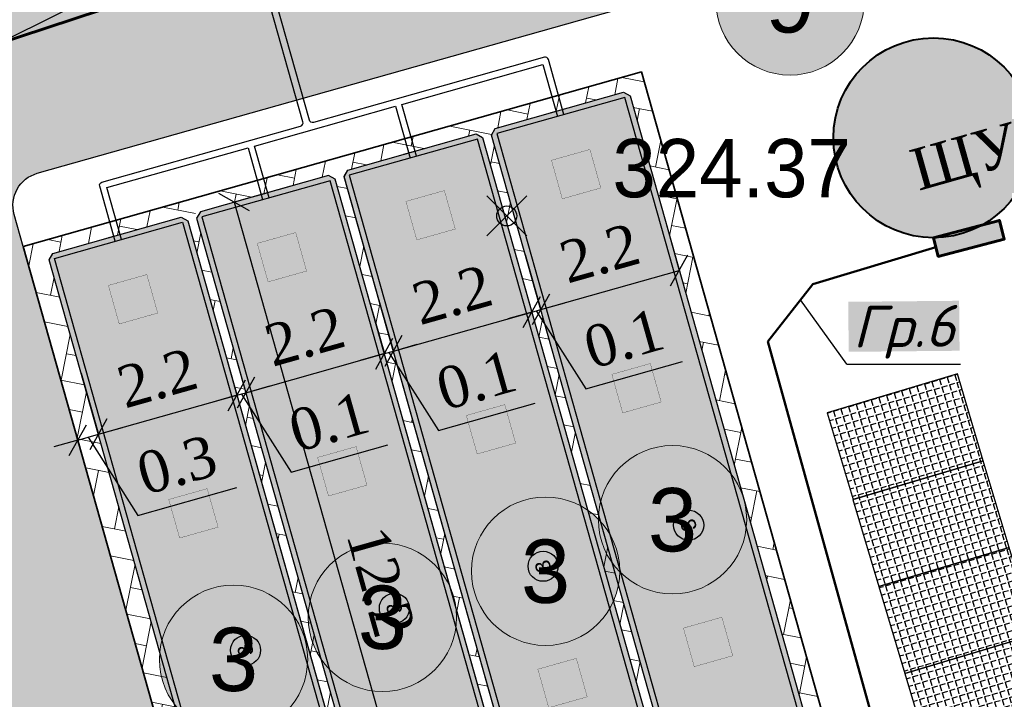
# Model space of a CAD drawing. Header units: metres. Extents: x 703615 to 712205, y 4306166 to 4311183.
# Tile 40 of 256: x 707217 to 707232, y 4306729 to 4306739. Entities that reach past the tile are written whole.
import ezdxf
from ezdxf.enums import TextEntityAlignment as Align

# ---------------------------------------------------------------- set-up
doc = ezdxf.new("R2010")
doc.units = ezdxf.units.M
doc.header["$LTSCALE"] = 0.5
doc.header["$PDMODE"] = 35
doc.header["$PDSIZE"] = 0.3
for name, color, linetype in [('(004) Точки рельефа', 7, 'Continuous'), ('(035) Откосы', 7, 'Continuous'), ('Номер пп.', 250, 'Continuous')]:
    doc.layers.add(name, color=color, linetype=linetype)
for name, color, linetype, lineweight in [('1轮廓实线层', 7, 'Continuous', 18), ('ПЛАНИРОВКА', 7, 'Continuous', 5), ('尺寸线层', 3, 'Continuous', 18), ('粗实线层', 7, 'Continuous', 35), ('金属管件', 2, 'Continuous', 18)]:
    doc.layers.add(name, color=color, linetype=linetype, lineweight=lineweight)
doc.layers.add('штрих ПРОЕЗДЫ', color=7, linetype='Continuous', true_color=0x415676)
doc.styles.add('ARIAL', font='arial.ttf', dxfattribs={"height": 1.75})
doc.styles.add('D-431', font='txt')
doc.styles.get("Standard").update_dxf_attribs({"font": 'times.ttf'})
doc.styles.add('X_ISO', font='isocpeui.ttf')
doc.styles.add('Юлия', font='arial.ttf')
doc.styles.add('宋体', font='arial.ttf')
doc.dimstyles.new('300', dxfattribs={"dimscale": 0.5, "dimtxt": 1.25, "dimasz": 0.75, "dimexe": 0, "dimexo": 0, "dimgap": 0.5, "dimtad": 1, "dimdec": 1, "dimzin": 0, "dimdsep": 46, "dimtxsty": 'Standard', "dimblk": 'OBLIQUE', "dimcen": 0, "dimclrd": 256, "dimclre": 256, "dimclrt": 256, "dimadec": 1, "dimazin": 0, "dimtfac": 1, "dimtdec": 1, "dimtofl": 0, "dimtmove": 0, "dimatfit": 3, "dimfxl": 3, "dimtfill": 2, "dimtfillclr": 7, "dimtolj": 1, "dimtzin": 0, "dimlwd": 25, "dimlwe": -1, "dimarcsym": 0})

# ---------------------------------------------------------------- blocks, each defined once
blk = doc.blocks.new('rdfdghjjhg')
at = {"layer": '金属管件', "color": 143, "lineweight": 30, "true_color": 0x7aafdf}
for points in [[(-4.3, 6.49), (-3.442, 6.49, -0.414214), (-3.392, 6.44), (-3.392, 3.341, 0.414214), (-3.342, 3.291), (1.051, 3.291)], [(-4.3, -0.51), (-3.442, -0.51, 0.414214), (-3.392, -0.46), (-3.392, 3.141, -0.414214), (-3.342, 3.191), (1.051, 3.191)]]:
    blk.add_lwpolyline(points, format="xyb", dxfattribs=at)
for points in [[(-4.3, 6.39), (-3.492, 6.39), (-3.492, 4.19), (-4.3, 4.19)], [(-4.3, 4.09), (-3.492, 4.09), (-3.492, 1.89), (-4.3, 1.89)], [(-4.3, 1.79), (-3.492, 1.79), (-3.492, -0.41), (-4.3, -0.41)]]:
    blk.add_lwpolyline(points, dxfattribs=at)
blk = doc.blocks.new('sdgdhjk')
at = {"ltscale": 2}
for p, q in [((12.08, 8.027), (12.08, 7.874)), ((12.08, 8.027), (12.08, 7.874)), ((12.08, 5.727), (12.08, 5.574)), ((12.08, 5.727), (12.08, 5.574)), ((12.08, 3.427), (12.08, 3.274)), ((12.08, 3.427), (12.08, 3.274)), ((12.08, 1.127), (12.08, 0.974)), ((12.08, 1.127), (12.08, 0.974))]:
    blk.add_line(p, q, dxfattribs=at)
for points in [[(-0.08, 6.9), (-0.08, 8.9), (0, 8.98), (12, 8.98), (12.08, 8.9), (12.08, 6.9), (12, 6.82), (0, 6.82)], [(0, 8.9), (12, 8.9), (12, 6.9), (0, 6.9)], [(-0.08, 6.6), (-0.08, 4.6), (0, 4.52), (12, 4.52), (12.08, 4.6), (12.08, 6.6), (12, 6.68), (0, 6.68)], [(12.08, 4.3), (12.08, 2.3), (12, 2.22), (0, 2.22), (-0.08, 2.3), (-0.08, 4.3), (0, 4.38), (12, 4.38)], [(0, 4.3), (0, 2.3), (12, 2.3), (12, 4.3)], [(12.08, 2), (12.08, 0), (12, -0.08), (0, -0.08), (-0.08, 0), (-0.08, 2), (0, 2.08), (12, 2.08)], [(12, 2), (0, 2), (0, 0), (12, 0)]]:
    blk.add_lwpolyline(points, close=True)
at = {"color": 0, "ltscale": 10, "const_width": 0.0035}
for points in [[(8.054, 8.229), (8.054, 7.629), (7.454, 7.629), (7.454, 8.229)], [(11.391, 8.229), (11.391, 7.629), (10.791, 7.629), (10.791, 8.229)], [(8.054, 5.907), (8.054, 5.307), (7.454, 5.307), (7.454, 5.907)], [(11.391, 5.907), (11.391, 5.307), (10.791, 5.307), (10.791, 5.907)], [(4.099, 3.588), (4.099, 2.988), (3.499, 2.988), (3.499, 3.588)], [(8.054, 3.588), (8.054, 2.988), (7.454, 2.988), (7.454, 3.588)], [(11.391, 3.588), (11.391, 2.988), (10.791, 2.988), (10.791, 3.588)], [(4.099, 1.318), (4.099, 0.718), (3.499, 0.718), (3.499, 1.318)], [(8.054, 1.318), (8.054, 0.718), (7.454, 0.718), (7.454, 1.318)], [(11.391, 1.318), (11.391, 0.718), (10.791, 0.718), (10.791, 1.318)]]:
    blk.add_lwpolyline(points, close=True, dxfattribs=at)
blk.add_lwpolyline([(0, 4.6), (0, 6.6), (0, 4.6), (12, 4.6), (12, 6.6), (0, 6.6)])
at = {"layer": '1轮廓实线层'}
for p, q in [((12.08, 7.874), (12.08, 8.027)), ((12.08, 7.874), (12.08, 8.027)), ((12.08, 5.574), (12.08, 5.727)), ((12.08, 5.574), (12.08, 5.727)), ((12.08, 3.274), (12.08, 3.427)), ((12.08, 3.274), (12.08, 3.427)), ((12.08, 0.974), (12.08, 1.127)), ((12.08, 0.974), (12.08, 1.127))]:
    blk.add_line(p, q, dxfattribs=at)
at = {"layer": '尺寸线层', "color": 240, "lineweight": 30, "true_color": 0xed1f24}
for centre in [(5.564, 7.734), (5.564, 5.412), (5.564, 3.093), (5.564, 0.823)]:
    blk.add_circle(centre, 0.226, dxfattribs=at)
at = {"layer": '尺寸线层', "color": 240, "lineweight": 30, "true_color": 0xed1f24, "char_height": 0.225, "attachment_point": 5, "style": '宋体'}
for insert in [(5.564, 7.735), (5.564, 5.413), (5.564, 3.094), (5.564, 0.823)]:
    blk.add_mtext('3', dxfattribs=dict(at, insert=insert))
blk = doc.blocks.new('нум1')
at = {"layer": 'Номер пп.', "ltscale": 100, "true_color": 0xffffff}
h = blk.add_hatch(color=7, dxfattribs=at)
edge = h.paths.add_edge_path()
edge.add_arc((0, 0), 3.515, 0, 360)
at = {"layer": 'Номер пп.', "color": 18, "lineweight": 15, "true_color": 0x000000}
blk.add_circle((0, 0), 3.515, dxfattribs=at)
at = {"layer": 'Номер пп.', "color": 0, "ltscale": 100, "style": 'Юлия'}
blk.add_attdef('ЦИФРА', text='', height=4, dxfattribs=at).set_placement((0, 0), align=Align.MIDDLE_CENTER)
blk = doc.blocks.new('_Oblique')
at = {"color": 0, "linetype": 'ByBlock', "lineweight": -2}
blk.add_line((-0.5, -0.5), (0.5, 0.5), dxfattribs=at)
blk = doc.blocks.new('*D181')
at = {"transparency": 16777216}
for p, q in [((707221.552, 4306736.689), (707220.471, 4306736.384)), ((707224.953, 4306725.014), (707223.774, 4306724.681))]:
    blk.add_line(p, q, dxfattribs=at)
at = {"lineweight": 25, "transparency": 16777216}
blk.add_line((707220.471, 4306736.384), (707223.774, 4306724.681), dxfattribs=at)
at = {"layer": 'Defpoints', "color": 0, "lineweight": 50, "transparency": 16777216}
for p in [(707221.552, 4306736.689), (707224.953, 4306725.014), (707223.774, 4306724.681)]:
    blk.add_point(p, dxfattribs=at)
at = {"lineweight": 25, "transparency": 16777216}
for p, xscale, yscale, zscale, rotation in [((707220.471, 4306736.384), 0.375, 0.375, 0.375, 105.7600439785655), ((707223.774, 4306724.681), 0.3750000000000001, 0.3750000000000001, 0.3750000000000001, 285.7600439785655)]:
    blk.add_blockref('_Oblique', p, dxfattribs=dict(at, xscale=xscale, yscale=yscale, zscale=zscale, rotation=rotation))
at = {"lineweight": 30, "transparency": 16777216, "insert": (707222.67, 4306730.687), "char_height": 0.625, "attachment_point": 5, "rotation": 285.76, "bg_fill": 1, "box_fill_scale": 1.1, "bg_fill_color": 7, "bg_fill_true_color": 16777215, "bg_fill_transparency": 0}
blk.add_mtext('\\A1;12.2', dxfattribs=at)
blk = doc.blocks.new('*D186')
at = {"transparency": 16777216}
for p, q in [((707217.856, 4306733.764), (707218.124, 4306732.814)), ((707218.173, 4306733.819), (707218.432, 4306732.901))]:
    blk.add_line(p, q, dxfattribs=at)
at = {"lineweight": 25, "transparency": 16777216}
for p, q in [((707218.432, 4306732.901), (707218.793, 4306733.002)), ((707218.124, 4306732.814), (707218.432, 4306732.901)), ((707218.278, 4306732.857), (707219.024, 4306731.684)), ((707218.124, 4306732.814), (707217.763, 4306732.712)), ((707219.024, 4306731.684), (707220.51, 4306732.103))]:
    blk.add_line(p, q, dxfattribs=at)
at = {"layer": 'Defpoints', "color": 0, "lineweight": 50, "transparency": 16777216}
for p in [(707217.856, 4306733.764), (707218.173, 4306733.819), (707218.432, 4306732.901)]:
    blk.add_point(p, dxfattribs=at)
at = {"lineweight": 25, "transparency": 16777216}
for p, xscale, yscale, zscale, rotation in [((707218.124, 4306732.814), 0.3749999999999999, 0.3749999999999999, 0.3749999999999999, 15.75716568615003), ((707218.432, 4306732.901), 0.375, 0.375, 0.375, 195.75716568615)]:
    blk.add_blockref('_Oblique', p, dxfattribs=dict(at, xscale=xscale, yscale=yscale, zscale=zscale, rotation=rotation))
at = {"lineweight": 30, "transparency": 16777216, "insert": (707219.613, 4306732.441), "char_height": 0.625, "attachment_point": 5, "rotation": 15.7572, "bg_fill": 1, "box_fill_scale": 1.1, "bg_fill_color": 7, "bg_fill_true_color": 16777215, "bg_fill_transparency": 0}
blk.add_mtext('\\A1;0.3', dxfattribs=at)
blk = doc.blocks.new('*D187')
at = {"transparency": 16777216}
for p, q in [((707220.364, 4306734.008), (707220.511, 4306733.487)), ((707218.173, 4306733.819), (707218.432, 4306732.901))]:
    blk.add_line(p, q, dxfattribs=at)
at = {"lineweight": 25, "transparency": 16777216}
blk.add_line((707218.432, 4306732.901), (707220.511, 4306733.487), dxfattribs=at)
at = {"layer": 'Defpoints', "color": 0, "lineweight": 50, "transparency": 16777216}
for p in [(707220.364, 4306734.008), (707218.173, 4306733.819), (707220.511, 4306733.487)]:
    blk.add_point(p, dxfattribs=at)
at = {"lineweight": 25, "transparency": 16777216, "xscale": 0.375, "yscale": 0.375, "zscale": 0.375}
for p, rotation in [((707220.511, 4306733.487), 15.75716568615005), ((707218.432, 4306732.901), 195.75716568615)]:
    blk.add_blockref('_Oblique', p, dxfattribs=dict(at, rotation=rotation))
at = {"lineweight": 30, "transparency": 16777216, "insert": (707219.317, 4306733.741), "char_height": 0.625, "attachment_point": 5, "rotation": 15.7572, "bg_fill": 1, "box_fill_scale": 1.1, "bg_fill_color": 7, "bg_fill_true_color": 16777215, "bg_fill_transparency": 0}
blk.add_mtext('\\A1;2.2', dxfattribs=at)
blk = doc.blocks.new('*D188')
at = {"transparency": 16777216}
for p, q in [((707220.486, 4306734.093), (707220.646, 4306733.525)), ((707220.364, 4306734.008), (707220.511, 4306733.487))]:
    blk.add_line(p, q, dxfattribs=at)
at = {"lineweight": 25, "transparency": 16777216}
for p, q in [((707220.646, 4306733.525), (707221.007, 4306733.627)), ((707220.511, 4306733.487), (707220.15, 4306733.385)), ((707220.511, 4306733.487), (707220.646, 4306733.525)), ((707220.579, 4306733.506), (707221.325, 4306732.333)), ((707221.325, 4306732.333), (707222.775, 4306732.743))]:
    blk.add_line(p, q, dxfattribs=at)
at = {"layer": 'Defpoints', "color": 0, "lineweight": 50, "transparency": 16777216}
for p in [(707220.486, 4306734.093), (707220.364, 4306734.008), (707220.646, 4306733.525)]:
    blk.add_point(p, dxfattribs=at)
at = {"lineweight": 25, "transparency": 16777216}
for p, xscale, yscale, zscale, rotation in [((707220.646, 4306733.525), 0.375, 0.375, 0.375, 195.75716568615), ((707220.511, 4306733.487), 0.3749999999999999, 0.3749999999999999, 0.3749999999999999, 15.75716568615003)]:
    blk.add_blockref('_Oblique', p, dxfattribs=dict(at, xscale=xscale, yscale=yscale, zscale=zscale, rotation=rotation))
at = {"lineweight": 30, "transparency": 16777216, "insert": (707221.896, 4306733.085), "char_height": 0.625, "attachment_point": 5, "rotation": 15.7572, "bg_fill": 1, "box_fill_scale": 1.1, "bg_fill_color": 7, "bg_fill_true_color": 16777215, "bg_fill_transparency": 0}
blk.add_mtext('\\A1;0.1', dxfattribs=at)
blk = doc.blocks.new('*D189')
at = {"transparency": 16777216}
for p, q in [((707222.514, 4306734.858), (707222.725, 4306734.112)), ((707220.486, 4306734.093), (707220.646, 4306733.525))]:
    blk.add_line(p, q, dxfattribs=at)
at = {"lineweight": 25, "transparency": 16777216}
blk.add_line((707220.646, 4306733.525), (707222.725, 4306734.112), dxfattribs=at)
at = {"layer": 'Defpoints', "color": 0, "lineweight": 50, "transparency": 16777216}
for p in [(707222.514, 4306734.858), (707220.486, 4306734.093), (707222.725, 4306734.112)]:
    blk.add_point(p, dxfattribs=at)
at = {"lineweight": 25, "transparency": 16777216, "xscale": 0.375, "yscale": 0.375, "zscale": 0.375}
for p, rotation in [((707222.725, 4306734.112), 15.75716568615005), ((707220.646, 4306733.525), 195.75716568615)]:
    blk.add_blockref('_Oblique', p, dxfattribs=dict(at, rotation=rotation))
at = {"lineweight": 30, "transparency": 16777216, "insert": (707221.531, 4306734.366), "char_height": 0.625, "attachment_point": 5, "rotation": 15.7572, "bg_fill": 1, "box_fill_scale": 1.1, "bg_fill_color": 7, "bg_fill_true_color": 16777215, "bg_fill_transparency": 0}
blk.add_mtext('\\A1;2.2', dxfattribs=at)
blk = doc.blocks.new('*D190')
at = {"transparency": 16777216}
for p, q in [((707222.514, 4306734.858), (707222.725, 4306734.112)), ((707222.644, 4306734.913), (707222.86, 4306734.15))]:
    blk.add_line(p, q, dxfattribs=at)
at = {"lineweight": 25, "transparency": 16777216}
for p, q in [((707222.86, 4306734.15), (707223.22, 4306734.252)), ((707222.725, 4306734.112), (707222.364, 4306734.01)), ((707222.725, 4306734.112), (707222.86, 4306734.15)), ((707222.792, 4306734.131), (707223.538, 4306732.958)), ((707223.538, 4306732.958), (707224.989, 4306733.367))]:
    blk.add_line(p, q, dxfattribs=at)
at = {"layer": 'Defpoints', "color": 0, "lineweight": 50, "transparency": 16777216}
for p in [(707222.514, 4306734.858), (707222.644, 4306734.913), (707222.86, 4306734.15)]:
    blk.add_point(p, dxfattribs=at)
at = {"lineweight": 25, "transparency": 16777216}
for p, xscale, yscale, zscale, rotation in [((707222.725, 4306734.112), 0.3749999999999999, 0.3749999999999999, 0.3749999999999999, 15.75716568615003), ((707222.86, 4306734.15), 0.375, 0.375, 0.375, 195.75716568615)]:
    blk.add_blockref('_Oblique', p, dxfattribs=dict(at, xscale=xscale, yscale=yscale, zscale=zscale, rotation=rotation))
at = {"lineweight": 30, "transparency": 16777216, "insert": (707224.109, 4306733.71), "char_height": 0.625, "attachment_point": 5, "rotation": 15.7572, "bg_fill": 1, "box_fill_scale": 1.1, "bg_fill_color": 7, "bg_fill_true_color": 16777215, "bg_fill_transparency": 0}
blk.add_mtext('\\A1;0.1', dxfattribs=at)
blk = doc.blocks.new('*D191')
at = {"transparency": 16777216}
for p, q in [((707224.709, 4306735.549), (707224.938, 4306734.736)), ((707222.644, 4306734.913), (707222.86, 4306734.15))]:
    blk.add_line(p, q, dxfattribs=at)
at = {"lineweight": 25, "transparency": 16777216}
blk.add_line((707222.86, 4306734.15), (707224.938, 4306734.736), dxfattribs=at)
at = {"layer": 'Defpoints', "color": 0, "lineweight": 50, "transparency": 16777216}
for p in [(707224.709, 4306735.549), (707222.644, 4306734.913), (707224.938, 4306734.736)]:
    blk.add_point(p, dxfattribs=at)
at = {"lineweight": 25, "transparency": 16777216, "xscale": 0.375, "yscale": 0.375, "zscale": 0.375}
for p, rotation in [((707224.938, 4306734.736), 15.75716568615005), ((707222.86, 4306734.15), 195.75716568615)]:
    blk.add_blockref('_Oblique', p, dxfattribs=dict(at, rotation=rotation))
at = {"lineweight": 30, "transparency": 16777216, "insert": (707223.744, 4306734.99), "char_height": 0.625, "attachment_point": 5, "rotation": 15.7572, "bg_fill": 1, "box_fill_scale": 1.1, "bg_fill_color": 7, "bg_fill_true_color": 16777215, "bg_fill_transparency": 0}
blk.add_mtext('\\A1;2.2', dxfattribs=at)
blk = doc.blocks.new('*D192')
at = {"transparency": 16777216}
for p, q in [((707224.709, 4306735.549), (707224.938, 4306734.736)), ((707224.84, 4306735.599), (707225.073, 4306734.774))]:
    blk.add_line(p, q, dxfattribs=at)
at = {"lineweight": 25, "transparency": 16777216}
for p, q in [((707224.938, 4306734.736), (707225.073, 4306734.774)), ((707225.073, 4306734.774), (707225.434, 4306734.876)), ((707224.938, 4306734.736), (707224.577, 4306734.634)), ((707225.006, 4306734.755), (707225.752, 4306733.582)), ((707225.752, 4306733.582), (707227.203, 4306733.992))]:
    blk.add_line(p, q, dxfattribs=at)
at = {"layer": 'Defpoints', "color": 0, "lineweight": 50, "transparency": 16777216}
for p in [(707224.709, 4306735.549), (707224.84, 4306735.599), (707225.073, 4306734.774)]:
    blk.add_point(p, dxfattribs=at)
at = {"lineweight": 25, "transparency": 16777216}
for p, xscale, yscale, zscale, rotation in [((707224.938, 4306734.736), 0.3749999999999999, 0.3749999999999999, 0.3749999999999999, 15.75716568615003), ((707225.073, 4306734.774), 0.375, 0.375, 0.375, 195.75716568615)]:
    blk.add_blockref('_Oblique', p, dxfattribs=dict(at, xscale=xscale, yscale=yscale, zscale=zscale, rotation=rotation))
at = {"lineweight": 30, "transparency": 16777216, "insert": (707226.323, 4306734.334), "char_height": 0.625, "attachment_point": 5, "rotation": 15.7572, "bg_fill": 1, "box_fill_scale": 1.1, "bg_fill_color": 7, "bg_fill_true_color": 16777215, "bg_fill_transparency": 0}
blk.add_mtext('\\A1;0.1', dxfattribs=at)
blk = doc.blocks.new('*D193')
at = {"transparency": 16777216}
for p, q in [((707226.963, 4306736.03), (707227.152, 4306735.361)), ((707224.84, 4306735.599), (707225.073, 4306734.774))]:
    blk.add_line(p, q, dxfattribs=at)
at = {"lineweight": 25, "transparency": 16777216}
blk.add_line((707225.073, 4306734.774), (707227.152, 4306735.361), dxfattribs=at)
at = {"layer": 'Defpoints', "color": 0, "lineweight": 50, "transparency": 16777216}
for p in [(707226.963, 4306736.03), (707224.84, 4306735.599), (707227.152, 4306735.361)]:
    blk.add_point(p, dxfattribs=at)
at = {"lineweight": 25, "transparency": 16777216, "xscale": 0.375, "yscale": 0.375, "zscale": 0.375}
for p, rotation in [((707227.152, 4306735.361), 15.75716568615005), ((707225.073, 4306734.774), 195.75716568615)]:
    blk.add_blockref('_Oblique', p, dxfattribs=dict(at, rotation=rotation))
at = {"lineweight": 30, "transparency": 16777216, "insert": (707225.958, 4306735.615), "char_height": 0.625, "attachment_point": 5, "rotation": 15.7572, "bg_fill": 1, "box_fill_scale": 1.1, "bg_fill_color": 7, "bg_fill_true_color": 16777215, "bg_fill_transparency": 0}
blk.add_mtext('\\A1;2.2', dxfattribs=at)
blk = doc.blocks.new('*D172')
at = {"transparency": 16777216}
for p, q in [((707208.93, 4306746.985), (707206.955, 4306746.428)), ((707218.979, 4306711.376), (707217.004, 4306710.819))]:
    blk.add_line(p, q, dxfattribs=at)
at = {"lineweight": 25, "transparency": 16777216}
blk.add_line((707217.004, 4306710.819), (707206.955, 4306746.428), dxfattribs=at)
at = {"layer": 'Defpoints', "color": 0, "lineweight": 50, "transparency": 16777216}
for p in [(707208.93, 4306746.985), (707206.955, 4306746.428), (707218.979, 4306711.376)]:
    blk.add_point(p, dxfattribs=at)
at = {"lineweight": 25, "transparency": 16777216, "xscale": 0.375, "yscale": 0.375, "zscale": 0.375}
for p, rotation in [((707206.955, 4306746.428), 105.7600439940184), ((707217.004, 4306710.819), 285.7600439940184)]:
    blk.add_blockref('_Oblique', p, dxfattribs=dict(at, rotation=rotation))
at = {"lineweight": 30, "transparency": 16777216, "insert": (707212.527, 4306728.778), "char_height": 0.625, "attachment_point": 5, "rotation": 285.76, "bg_fill": 1, "box_fill_scale": 1.1, "bg_fill_color": 7, "bg_fill_true_color": 16777215, "bg_fill_transparency": 0}
blk.add_mtext('\\A1;37.0', dxfattribs=at)
blk = doc.blocks.new('ru665u56u')
h = blk.add_hatch()
h.set_pattern_fill('ANGLE', color=5, scale=0.01)
h.set_pattern_definition([(0, (0, 0), (0, 0.06985), [0.0508, -0.01905]), (90, (0, 0), (-0.06985, 4e-18), [0.0508, -0.01905])])
h.paths.add_polyline_path([(780522.8251, 5941412.849), (780522.8251, 5941412.049), (780524.0251, 5941412.049), (780524.0251, 5941412.849)])
at = {"color": 5, "lineweight": 30}
blk.add_lwpolyline([(780522.8251, 5941412.849), (780524.0251, 5941412.849), (780524.0251, 5941412.049), (780522.8251, 5941412.049)], close=True, dxfattribs=at)

msp = doc.modelspace()

# ---------------------------------------------------------------- hatches: boundary and pattern name
at = {"lineweight": 30, "transparency": 33554610}
h = msp.add_hatch(color=1, dxfattribs=at)
h.dxf.hatch_style = 1
edge = h.paths.add_edge_path()
edge.add_arc((707230.967, 4306737.349), 1.5, 0, 360)
at = {"lineweight": 5, "transparency": 33554610}
h = msp.add_hatch(dxfattribs=at)
h.set_pattern_fill('AR-HBONE', color=256, scale=0.004, angle=123.76)
h.set_pattern_definition([(168.760043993, (5051554.1672, 4795397.08997), (-0.477819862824, -0.319390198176), [1.2192, -0.4064]), (258.760043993, (5051553.7686, 4795397.1692), (-0.477819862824, -0.319390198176), [1.2192, -0.4064])])
h.paths.add_polyline_path([(707220.727, 4306723.593), (707230.008, 4306726.212), (707226.585, 4306738.338), (707217.304, 4306735.719)])
h.paths.add_polyline_path([(707222.977, 4306724.456), (707223.032, 4306724.555), (707219.773, 4306736.104), (707219.674, 4306736.159), (707217.749, 4306735.616), (707217.694, 4306735.517), (707220.953, 4306723.968), (707221.052, 4306723.913)], flags=16)
h.paths.add_polyline_path([(707221.965, 4306736.806), (707225.267, 4306725.103), (707223.189, 4306724.516), (707219.886, 4306736.219)], flags=16)
h.paths.add_polyline_path([(707224.178, 4306737.43), (707227.481, 4306725.727), (707225.402, 4306725.141), (707222.099, 4306736.844)], flags=16)
h.paths.add_polyline_path([(707226.392, 4306738.055), (707229.694, 4306726.352), (707227.616, 4306725.765), (707224.313, 4306737.468)], flags=16)
at = {"lineweight": 30, "transparency": 33554610}
h = msp.add_hatch(color=1, dxfattribs=at)
h.dxf.hatch_style = 1
h.paths.add_polyline_path([(707224.39, 4306737.49), (707226.315, 4306738.033), (707226.413, 4306737.978), (707229.673, 4306726.429), (707229.617, 4306726.33), (707227.693, 4306725.787), (707227.594, 4306725.842), (707224.335, 4306737.391)])
h = msp.add_hatch(color=1, dxfattribs=at)
h.dxf.hatch_style = 1
h.paths.add_polyline_path([(707222.176, 4306736.865), (707224.101, 4306737.409), (707224.2, 4306737.353), (707227.459, 4306725.804), (707227.404, 4306725.706), (707225.479, 4306725.162), (707225.38, 4306725.218), (707222.121, 4306736.767)])
h = msp.add_hatch(color=1, dxfattribs=at)
h.dxf.hatch_style = 1
h.paths.add_polyline_path([(707223.266, 4306724.538), (707225.19, 4306725.081), (707225.246, 4306725.18), (707221.986, 4306736.729), (707221.888, 4306736.784), (707219.963, 4306736.241), (707219.907, 4306736.142), (707223.167, 4306724.593)])
h = msp.add_hatch(color=1, dxfattribs=at)
h.dxf.hatch_style = 1
h.paths.add_polyline_path([(707222.977, 4306724.456), (707221.052, 4306723.913), (707220.953, 4306723.968), (707217.694, 4306735.517), (707217.749, 4306735.616), (707219.674, 4306736.159), (707219.773, 4306736.104), (707223.032, 4306724.555)])
at = {"linetype": 'Continuous'}
h = msp.add_hatch(color=256, dxfattribs=at)
h.dxf.hatch_style = 1
h.set_gradient(color1=(51, 51, 51), color2=(51, 51, 51))
h.paths.add_polyline_path([(707232.031, 4306735.829), (707231.957, 4306736.109), (707230.967, 4306735.849), (707231.04, 4306735.569)])
at = {"layer": 'штрих ПРОЕЗДЫ', "lineweight": 0, "ltscale": 100, "true_color": 0x5b78a4, "transparency": 33554559}
h = msp.add_hatch(color=155, dxfattribs=at)
h.dxf.hatch_style = 1
h.paths.add_polyline_path([(707216.217, 4306739.573), (707214.587, 4306745.348), (707222.132, 4306747.477), (707223.762, 4306741.703)], flags=16)
edge = h.paths.add_edge_path()
edge.add_line((707234.356, 4306741.571), (707233.539, 4306744.469))
edge.add_line((707233.539, 4306744.469), (707233.539, 4306744.469))
edge.add_line((707233.539, 4306744.469), (707225.784, 4306742.269))
edge.add_arc((707225.649, 4306742.75), 0.5, 195.76, 285.76, ccw=False)
edge.add_line((707225.167, 4306742.614), (707223.266, 4306749.351))
edge.add_arc((707222.785, 4306749.215), 0.5, 15.76, 105.76)
edge.add_line((707222.649, 4306749.696), (707211.639, 4306746.589))
edge.add_arc((707211.775, 4306746.108), 0.5, 105.76, 195.76)
edge.add_line((707211.294, 4306745.972), (707213.195, 4306739.235))
edge.add_line((707213.195, 4306739.235), (707219.85, 4306715.649))
edge.add_arc((707220.331, 4306715.785), 0.5, 195.7987, 285.7987)
edge.add_line((707220.467, 4306715.304), (707225.09, 4306716.611))
edge.add_line((707225.09, 4306716.611), (707224.409, 4306719.016))
edge.add_line((707224.409, 4306719.016), (707222.678, 4306718.527))
edge.add_arc((707222.542, 4306719.008), 0.5, 195.7987, 285.8303, ccw=False)
edge.add_line((707222.061, 4306718.872), (707220.727, 4306723.593))
edge.add_line((707220.727, 4306723.593), (707217.304, 4306735.719))
edge.add_line((707217.304, 4306735.719), (707217.304, 4306735.719))
edge.add_line((707217.304, 4306735.719), (707217.169, 4306736.2))
edge.add_arc((707217.65, 4306736.336), 0.5, 105.76, 195.7602, ccw=False)
edge.add_line((707217.514, 4306736.817), (707234.356, 4306741.571))

# ---------------------------------------------------------------- linework, layer by layer
at = {"layer": '(035) Откосы', "elevation": 323.303, "flags": 128}
msp.add_lwpolyline([(707201.089, 4306730.889), (707229.749, 4306745.138), (707232.588, 4306740.293), (707236.408, 4306724.919), (707238.571, 4306712.489)], dxfattribs=at)
at = {"color": 7, "lineweight": 25}
for q in [(707228.971, 4306734.919, 2.203), (707231.374, 4306733.955, -328.353)]:
    msp.add_line((707229.665, 4306733.955, -328.353), q, dxfattribs=at)
at = {"lineweight": 30, "elevation": 2.203}
msp.add_lwpolyline([(707217.304, 4306735.719), (707217.169, 4306736.2, -0.414214), (707217.514, 4306736.817), (707234.356, 4306741.571), (707234.75, 4306741.682, -0.423574), (707238.477, 4306739.517), (707236.306, 4306748.269, -0.404508), (707234.213, 4306744.66), (707233.539, 4306744.469), (707225.784, 4306742.269, -0.414214), (707225.167, 4306742.614), (707223.266, 4306749.351, 0.414214), (707222.649, 4306749.696), (707211.639, 4306746.589, 0.414214), (707211.294, 4306745.972), (707219.85, 4306715.65, 0.414214), (707220.467, 4306715.304), (707225.09, 4306716.611)], format="xyb", dxfattribs=at)
at = {"color": 1, "linetype": 'ByBlock', "lineweight": 60, "elevation": 2.203, "flags": 128}
msp.add_lwpolyline([(707220.407, 4306713.507), (707217.311, 4306723.499), (707213.497, 4306736.784), (707213.522, 4306737.64), (707223.449, 4306740.911), (707223.283, 4306741.986)], dxfattribs=at)
at = {"lineweight": 30, "elevation": 2.203}
for points in [[(707224.39, 4306737.49), (707226.315, 4306738.033), (707226.413, 4306737.978), (707229.673, 4306726.429), (707229.617, 4306726.33), (707227.693, 4306725.787), (707227.594, 4306725.842), (707224.335, 4306737.391)], [(707222.176, 4306736.865), (707224.101, 4306737.409), (707224.2, 4306737.353), (707227.459, 4306725.804), (707227.404, 4306725.706), (707225.479, 4306725.162), (707225.38, 4306725.218), (707222.121, 4306736.767)], [(707223.266, 4306724.538), (707225.19, 4306725.081), (707225.246, 4306725.18), (707221.986, 4306736.729), (707221.888, 4306736.784), (707219.963, 4306736.241), (707219.907, 4306736.142), (707223.167, 4306724.593)], [(707222.977, 4306724.456), (707221.052, 4306723.913), (707220.953, 4306723.968), (707217.694, 4306735.517), (707217.749, 4306735.616), (707219.674, 4306736.159), (707219.773, 4306736.104), (707223.032, 4306724.555)]]:
    msp.add_lwpolyline(points, close=True, dxfattribs=at)
at = {"color": 0, "linetype": 'ByBlock', "lineweight": 60, "elevation": -0.364}
msp.add_lwpolyline([(707230.967, 4306735.849), (707231.957, 4306736.109), (707232.031, 4306735.829), (707231.04, 4306735.569)], close=True, dxfattribs=at)
at = {"color": 0, "linetype": 'ByBlock', "lineweight": 50, "elevation": 2.203, "flags": 128}
msp.add_lwpolyline([(707222.466, 4306722.18), (707230.803, 4306724.787), (707230.703, 4306726.294), (707228.483, 4306734.293), (707229.156, 4306735.156), (707231.004, 4306735.709)], dxfattribs=at)
at = {"color": 7, "lineweight": 40}
msp.add_circle((707230.967, 4306737.349, -0.364), 1.5, dxfattribs=at)
at = {"color": 0, "linetype": 'ByBlock', "lineweight": -2, "transparency": 16777216}
msp.add_point((707224.563, 4306736.177, 324.37), dxfattribs=at)
at = {"layer": '粗实线层', "elevation": 2.203}
msp.add_lwpolyline([(707220.727, 4306723.593), (707230.008, 4306726.212), (707226.585, 4306738.338), (707217.304, 4306735.719)], close=True, dxfattribs=at)

# ---------------------------------------------------------------- block references
at = {"lineweight": 30, "rotation": 105.7600439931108}
for name, p in [('rdfdghjjhg', (707223.763, 4306741.698, 2.203)), ('sdgdhjk', (707229.596, 4306726.407, 2.203))]:
    msp.add_blockref(name, p, dxfattribs=at)
at = {"color": 18, "ltscale": 0.5, "true_color": 0x000000}
ref = msp.add_blockref('нум1', (707228.815, 4306739.404, 324.916), dxfattribs=dict(at, xscale=0.316722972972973, yscale=0.316722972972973, zscale=0.316722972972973))
ref.add_attrib('ЦИФРА', '9', dxfattribs={"layer": 'ПЛАНИРОВКА', "color": 18, "ltscale": 100, "true_color": 0x000000, "height": 0.95, "style": 'ARIAL'}).set_placement((707228.815, 4306739.404, 324.916), align=Align.MIDDLE_CENTER)
at = {"color": 5, "lineweight": 70, "xscale": -1.701202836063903, "yscale": 1.701202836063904, "zscale": 1.701202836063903, "rotation": 196.6248696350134}
for p in [(-3456905.797, 13611872.208), (-3456905.408, 13611870.904), (-3456905.019, 13611869.6), (-3456904.629, 13611868.296)]:
    msp.add_blockref('ru665u56u', p, dxfattribs=at)
at = {"color": 18, "ltscale": 0.5, "true_color": 0x000000}
ref = msp.add_blockref('нум1', (707227.051, 4306731.62, 2.203), dxfattribs=dict(at, xscale=0.316722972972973, yscale=0.316722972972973, zscale=0.316722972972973))
ref.add_attrib('ЦИФРА', '3', dxfattribs={"layer": 'ПЛАНИРОВКА', "color": 18, "ltscale": 100, "true_color": 0x000000, "height": 0.95, "style": 'ARIAL'}).set_placement((707227.051, 4306731.62, 2.203), align=Align.MIDDLE_CENTER)
ref = msp.add_blockref('нум1', (707225.145, 4306730.847, 2.203), dxfattribs=dict(at, xscale=0.316722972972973, yscale=0.316722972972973, zscale=0.316722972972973))
ref.add_attrib('ЦИФРА', '3', dxfattribs={"layer": 'ПЛАНИРОВКА', "color": 18, "ltscale": 100, "true_color": 0x000000, "height": 0.95, "style": 'ARIAL'}).set_placement((707225.145, 4306730.847, 2.203), align=Align.MIDDLE_CENTER)
ref = msp.add_blockref('нум1', (707222.696, 4306730.156, 2.203), dxfattribs=dict(at, xscale=0.316722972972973, yscale=0.316722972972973, zscale=0.316722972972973))
ref.add_attrib('ЦИФРА', '3', dxfattribs={"layer": 'ПЛАНИРОВКА', "color": 18, "ltscale": 100, "true_color": 0x000000, "height": 0.95, "style": 'ARIAL'}).set_placement((707222.696, 4306730.156, 2.203), align=Align.MIDDLE_CENTER)
ref = msp.add_blockref('нум1', (707220.461, 4306729.525, 2.203), dxfattribs=dict(at, xscale=0.316722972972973, yscale=0.316722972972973, zscale=0.316722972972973))
ref.add_attrib('ЦИФРА', '3', dxfattribs={"layer": 'ПЛАНИРОВКА', "color": 18, "ltscale": 100, "true_color": 0x000000, "height": 0.95, "style": 'ARIAL'}).set_placement((707220.461, 4306729.525, 2.203), align=Align.MIDDLE_CENTER)

# ---------------------------------------------------------------- texts
at = {"layer": '(004) Точки рельефа', "style": 'D-431'}
msp.add_text('324.37', height=0.875, dxfattribs=at).set_placement((707226.149, 4306736.457, 324.37))
at = {"lineweight": 30, "insert": (707231.467, 4306736.975), "char_height": 0.625, "attachment_point": 5, "rotation": 15.76, "bg_fill": 1, "box_fill_scale": 1.1, "bg_fill_color": 7, "bg_fill_true_color": 16777215, "bg_fill_transparency": 0}
msp.add_mtext('\\A1;ЩУ', dxfattribs=at)
at = {"color": 5, "linetype": 'ByBlock', "ltscale": 0.5, "insert": (707230.525, 4306734.437, -328.353), "char_height": 0.625, "attachment_point": 5, "rotation": 0.542, "style": 'X_ISO', "bg_fill": 1, "box_fill_scale": 1.1, "bg_fill_color": 255, "bg_fill_transparency": 0}
msp.add_mtext('{\\fISOCPEUR|b1|i1|c204|p34;Гр.6}', dxfattribs=at)

# ---------------------------------------------------------------- dimensions: what is measured, and where the dimension line sits
at = {"color": 4, "lineweight": 30}
dim = msp.add_aligned_dim(p1=(707218.979, 4306711.376, 2.203), p2=(707208.93, 4306746.985, 2.203), distance=2.052, dimstyle='300', dxfattribs=at)
dim.commit()
dim.dimension.update_dxf_attribs({"geometry": '*D172', "text_midpoint": (707212.527, 4306728.778, 2.203)})
for base, p1, p2, angle, picture, middle in [((707223.774, 4306724.681, 2.203), (707221.552, 4306736.689, 2.203), (707224.953, 4306725.014, 2.203), 285.76, '*D181', (707222.67, 4306730.687, 2.203)), ((707227.152, 4306735.361, 2.203), (707224.84, 4306735.599, 2.203), (707226.963, 4306736.03, 2.203), 15.7572, '*D193', (707225.958, 4306735.615, 2.203)), ((707224.938, 4306734.736, 2.203), (707222.644, 4306734.913, 2.203), (707224.709, 4306735.549, 2.203), 15.7572, '*D191', (707223.744, 4306734.99, 2.203)), ((707225.073, 4306734.774, 2.203), (707224.709, 4306735.549, 2.203), (707224.84, 4306735.599, 2.203), 15.7572, '*D192', (707225.838, 4306734.198, 2.203)), ((707222.725, 4306734.112, 2.203), (707220.486, 4306734.093, 2.203), (707222.514, 4306734.858, 2.203), 15.7572, '*D189', (707221.531, 4306734.366, 2.203)), ((707222.86, 4306734.15, 2.203), (707222.514, 4306734.858, 2.203), (707222.644, 4306734.913, 2.203), 15.7572, '*D190', (707223.624, 4306733.573, 2.203)), ((707220.511, 4306733.487, 2.203), (707218.173, 4306733.819, 2.203), (707220.364, 4306734.008, 2.203), 15.7572, '*D187', (707219.317, 4306733.741, 2.203)), ((707220.646, 4306733.525, 2.203), (707220.364, 4306734.008, 2.203), (707220.486, 4306734.093, 2.203), 15.7572, '*D188', (707221.411, 4306732.949, 2.203)), ((707218.432, 4306732.901, 2.203), (707217.856, 4306733.764, 2.203), (707218.173, 4306733.819, 2.203), 15.7572, '*D186', (707219.11, 4306732.299, 2.203))]:
    dim = msp.add_linear_dim(base=base, p1=p1, p2=p2, angle=angle, dimstyle='300', override={"dimtmove": 1}, dxfattribs=at)
    dim.commit()
    dim.dimension.update_dxf_attribs({"geometry": picture, "text_midpoint": middle})

doc.saveas('drawing.dxf')
